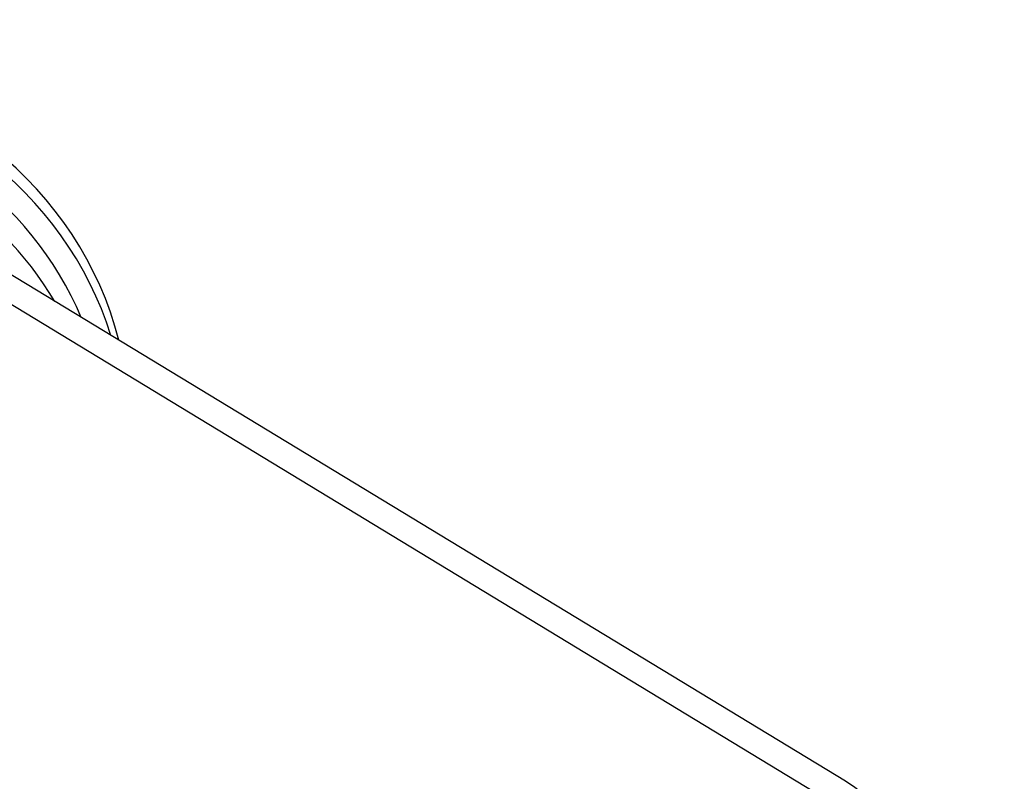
# Model space of a CAD drawing. Header units: inches. Extents: x 36 to 1719, y -84 to 1122.
# Tile 45 of 256: x 427.29 to 430.77, y 306.82 to 309.51. Entities that reach past the tile are written whole.
import ezdxf

# ---------------------------------------------------------------- set-up
doc = ezdxf.new("R2010")
doc.units = ezdxf.units.IN
doc.header["$LTSCALE"] = 48
doc.header["$MEASUREMENT"] = 0
doc.layers.add('Visible (ANSI)', color=7, linetype='Continuous', lineweight=30)

msp = doc.modelspace()

# ---------------------------------------------------------------- linework, layer by layer
at = {"layer": 'Visible (ANSI)'}
for p, q in [((430.20597, 306.82257), (427.02404, 308.75278)), ((430.18423, 306.73142), (427.0023, 308.66164))]:
    msp.add_line(p, q, dxfattribs=at)
msp.add_circle((420.3504, 317.86139), 23.75, dxfattribs=at)
for centre, major_axis, start_param, end_param in [((426.37149, 308.1354), (-1.27667, 0.3046), 3.5924024, 6.1824647), ((426.36077, 308.09045), (-1.27667, 0.3046), 3.6444839, 6.133386), ((426.35434, 308.06353), (-1.21587, 0.29009), 3.7386322, 5.9660411), ((426.33351, 307.97621), (-1.21587, 0.29009), 3.8738707, 5.7957675), ((429.94499, 306.43458), (0.48635, -0.11604), 0, 1.2369931)]:
    msp.add_ellipse(centre, major_axis=major_axis, ratio=0.9270951, start_param=start_param, end_param=end_param, dxfattribs=at)

doc.saveas('drawing.dxf')
